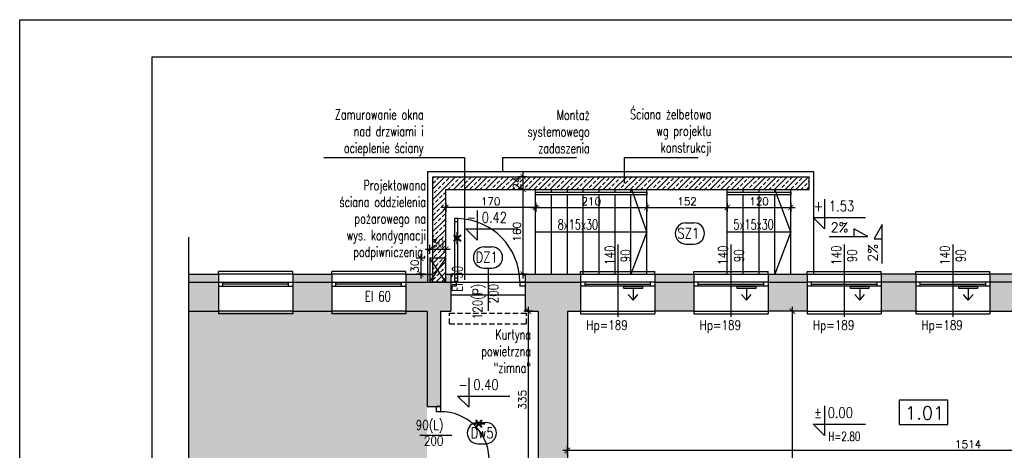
# Model space of a CAD drawing. Header units: millimetres. Extents: x 31969 to 285678, y -69766 to -1123.
# Tile 14 of 102: x 139893 to 141753, y -9867 to -9053. Entities that reach past the tile are written whole.
import ezdxf
from ezdxf.enums import TextEntityAlignment as Align
from ezdxf.lldxf.tags import DXFTag

# ---------------------------------------------------------------- set-up
doc = ezdxf.new("R2010")
doc.units = ezdxf.units.MM
doc.linetypes.add('HIDDEN', pattern=[0.375, 0.25, -0.125])
for name, color, linetype in [('a- wentylacja Łukasza 2', 118, 'Continuous'), ('a-izolacja 1', 3, 'Continuous'), ('a-koty', 1, 'Continuous'), ('a-opis 1', 3, 'Continuous'), ('a-opis 2', 1, 'Continuous'), ('a-opis 3', 15, 'Continuous'), ('a-opis stolarki 1', 3, 'Continuous'), ('a-opis stolarki 2', 1, 'Continuous'), ('a-przekrój 2', 251, 'Continuous'), ('a-przekrój 3', 1, 'Continuous'), ('a-przerywana', 250, 'HIDDEN'), ('a-schody', 3, 'Continuous'), ('a-stolarka drzwiowa', 3, 'Continuous'), ('a-stolarka okienna', 3, 'Continuous'), ('a-szkło', 4, 'Continuous'), ('a-szraf', 252, 'Continuous'), ('a-wymiary', 11, 'Continuous'), ('a-ściany istniejące murowane', 6, 'Continuous'), ('a-ściany nośne projektowane', 7, 'Continuous')]:
    doc.layers.add(name, color=color, linetype=linetype)
doc.styles.add('MAREK', font='simplex.shx')
doc.styles.add('RS01507', font='romans.shx', dxfattribs={"width": 0.7, "height": 0.15})
doc.styles.add('WYMIAR', font='romans.shx', dxfattribs={"width": 0.8})
tags = doc.linetypes.add('DASHED', pattern=[0.75, 0.5, -0.25]).pattern_tags.tags
tags[6:7] = [DXFTag(74, 4), DXFTag(75, 0), DXFTag(340, '0'), DXFTag(46, 1.0), DXFTag(50, 0.0), DXFTag(44, 0.0), DXFTag(45, 0.0)]
tags[4:5] = [DXFTag(74, 4), DXFTag(75, 0), DXFTag(340, '0'), DXFTag(46, 1.0), DXFTag(50, 0.0), DXFTag(44, 0.0), DXFTag(45, 0.0)]
doc.dimstyles.new('MAREK', dxfattribs={"dimscale": 0.85, "dimtxt": 17, "dimasz": 12, "dimexe": 10, "dimexo": 0.625, "dimgap": 5, "dimtad": 1, "dimdec": 1, "dimdsep": 46, "dimtxsty": 'MAREK', "dimblk1": 'ARCHTICK', "dimblk2": 'ARCHTICK', "dimsah": 1, "dimcen": 2.5, "dimdle": 10, "dimadec": 0, "dimazin": 0, "dimtfac": 1, "dimtdec": 1, "dimtmove": 1, "dimatfit": 3, "dimldrblk": 'ARCHTICK', "dimfxl": 0, "dimtolj": 1, "dimtzin": 0, "dimarcsym": 0})

# ---------------------------------------------------------------- blocks, each defined once
blk = doc.blocks.new('_ARCHTICK')
at = {"color": 0, "linetype": 'ByBlock', "const_width": 0.15}
blk.add_lwpolyline([(-0.5, -0.5), (0.5, 0.5)], dxfattribs=at)
blk = doc.blocks.new('*D106')
at = {"layer": 'a-wymiary', "color": 0, "lineweight": -2, "ltscale": 100}
for p, q in [((142450.6, -9867.2), (140919.6, -9867.2)), ((140928.1, -9875.7), (140928.1, -9858.7)), ((142442.1, -9875.2), (142442.1, -9858.7))]:
    blk.add_line(p, q, dxfattribs=at)
at = {"layer": 'DEFPOINTS', "color": 0, "ltscale": 100}
for p in [(140928.1, -9867.2), (142442.1, -9875.7), (140928.1, -9882.1)]:
    blk.add_point(p, dxfattribs=at)
at = {"layer": 'a-wymiary', "color": 0, "lineweight": -2, "ltscale": 100, "xscale": 10.2, "yscale": 10.2, "zscale": 10.2, "rotation": 180}
blk.add_blockref('_ARCHTICK', (140928.1, -9867.2), dxfattribs=at)
at = {"layer": 'a-wymiary', "color": 0, "lineweight": -2, "ltscale": 100, "xscale": 10.2, "yscale": 10.2, "zscale": 10.2}
blk.add_blockref('_ARCHTICK', (142442.1, -9867.2), dxfattribs=at)
at = {"layer": 'a-wymiary', "color": 0, "ltscale": 100, "insert": (141685.1, -9855.7), "char_height": 14.45, "attachment_point": 5, "style": 'MAREK'}
blk.add_mtext('\\A1;1514', dxfattribs=at)
blk = doc.blocks.new('*D112')
at = {"layer": 'a-wymiary', "color": 0, "lineweight": -2, "ltscale": 100}
for p, q in [((141353, -10165.6), (141353, -9595.6)), ((141361.2, -9604.1), (141344.5, -9604.1)), ((141361.2, -10157.1), (141344.5, -10157.1))]:
    blk.add_line(p, q, dxfattribs=at)
at = {"layer": 'DEFPOINTS', "color": 0, "ltscale": 100}
for p in [(141353, -9604.1), (141361.7, -9604.1), (141361.7, -10157.1)]:
    blk.add_point(p, dxfattribs=at)
at = {"layer": 'a-wymiary', "color": 0, "lineweight": -2, "ltscale": 100, "xscale": 10.2, "yscale": 10.2, "zscale": 10.2}
for p, rotation in [((141353, -9604.1), 90), ((141353, -10157.1), 270)]:
    blk.add_blockref('_ARCHTICK', p, dxfattribs=dict(at, rotation=rotation))
at = {"layer": 'a-wymiary', "color": 0, "ltscale": 100, "insert": (141341.6, -9904.3), "char_height": 14.45, "attachment_point": 5, "rotation": 90, "style": 'MAREK'}
blk.add_mtext('\\A1;553', dxfattribs=at)
blk = doc.blocks.new('*D152')
at = {"layer": 'a-wymiary', "color": 0, "lineweight": -2, "ltscale": 100}
for p, q in [((140854.3, -9947.6), (140854.3, -9595.6)), ((140862.8, -9604.1), (140845.8, -9604.1)), ((140862.8, -9939.1), (140845.8, -9939.1))]:
    blk.add_line(p, q, dxfattribs=at)
at = {"layer": 'DEFPOINTS', "color": 0, "ltscale": 100}
for p in [(140854.3, -9604.1), (140873.1, -9604.1), (140873.1, -9939.1)]:
    blk.add_point(p, dxfattribs=at)
at = {"layer": 'a-wymiary', "color": 0, "lineweight": -2, "ltscale": 100, "xscale": 10.2, "yscale": 10.2, "zscale": 10.2}
for p, rotation in [((140854.3, -9604.1), 90), ((140854.3, -9939.1), 270)]:
    blk.add_blockref('_ARCHTICK', p, dxfattribs=dict(at, rotation=rotation))
at = {"layer": 'a-wymiary', "color": 0, "ltscale": 100, "insert": (140842.8, -9771.6), "char_height": 14.45, "attachment_point": 5, "rotation": 90, "style": 'MAREK'}
blk.add_mtext('\\A1;335', dxfattribs=at)
blk = doc.blocks.new('*D153')
at = {"layer": 'a-wymiary', "color": 0, "lineweight": -2, "ltscale": 100}
for p, q in [((140859.6, -9408.1), (141086.6, -9408.1)), ((140868.1, -9399.6), (140868.1, -9416.6)), ((141078.1, -9399.6), (141078.1, -9416.6))]:
    blk.add_line(p, q, dxfattribs=at)
at = {"layer": 'DEFPOINTS', "color": 0, "ltscale": 100}
for p in [(140868.1, -9374.1), (141078.1, -9374.1), (141078.1, -9408.1)]:
    blk.add_point(p, dxfattribs=at)
at = {"layer": 'a-wymiary', "color": 0, "lineweight": -2, "ltscale": 100, "xscale": 10.2, "yscale": 10.2, "zscale": 10.2, "rotation": 180}
blk.add_blockref('_ARCHTICK', (140868.1, -9408.1), dxfattribs=at)
at = {"layer": 'a-wymiary', "color": 0, "lineweight": -2, "ltscale": 100, "xscale": 10.2, "yscale": 10.2, "zscale": 10.2}
blk.add_blockref('_ARCHTICK', (141078.1, -9408.1), dxfattribs=at)
at = {"layer": 'a-wymiary', "color": 0, "ltscale": 100, "insert": (140973.1, -9396.6), "char_height": 14.45, "attachment_point": 5, "style": 'MAREK'}
blk.add_mtext('\\A1;210', dxfattribs=at)
blk = doc.blocks.new('*D154')
at = {"layer": 'a-wymiary', "color": 0, "lineweight": -2, "ltscale": 100}
for p, q in [((141221.6, -9408.1), (141358.6, -9408.1)), ((141230.1, -9399.6), (141230.1, -9416.6)), ((141350.1, -9399.6), (141350.1, -9416.6))]:
    blk.add_line(p, q, dxfattribs=at)
at = {"layer": 'DEFPOINTS', "color": 0, "ltscale": 100}
for p in [(141230.1, -9374.1), (141350.1, -9374.1), (141350.1, -9408.1)]:
    blk.add_point(p, dxfattribs=at)
at = {"layer": 'a-wymiary', "color": 0, "lineweight": -2, "ltscale": 100, "xscale": 10.2, "yscale": 10.2, "zscale": 10.2, "rotation": 180}
blk.add_blockref('_ARCHTICK', (141230.1, -9408.1), dxfattribs=at)
at = {"layer": 'a-wymiary', "color": 0, "lineweight": -2, "ltscale": 100, "xscale": 10.2, "yscale": 10.2, "zscale": 10.2}
blk.add_blockref('_ARCHTICK', (141350.1, -9408.1), dxfattribs=at)
at = {"layer": 'a-wymiary', "color": 0, "ltscale": 100, "insert": (141290.1, -9396.6), "char_height": 14.45, "attachment_point": 5, "style": 'MAREK'}
blk.add_mtext('\\A1;120', dxfattribs=at)
blk = doc.blocks.new('*D158')
at = {"layer": 'a-wymiary', "color": 0, "lineweight": -2, "ltscale": 100}
for p, q in [((140852.8, -9374.1), (140835.8, -9374.1)), ((140844.3, -9542.6), (140844.3, -9365.6)), ((140852.8, -9534.1), (140835.8, -9534.1))]:
    blk.add_line(p, q, dxfattribs=at)
at = {"layer": 'DEFPOINTS', "color": 0, "ltscale": 100}
for p in [(140844.3, -9374.1), (140878.1, -9374.1), (140878.1, -9534.1)]:
    blk.add_point(p, dxfattribs=at)
at = {"layer": 'a-wymiary', "color": 0, "lineweight": -2, "ltscale": 100, "xscale": 10.2, "yscale": 10.2, "zscale": 10.2}
for p, rotation in [((140844.3, -9374.1), 90), ((140844.3, -9534.1), 270)]:
    blk.add_blockref('_ARCHTICK', p, dxfattribs=dict(at, rotation=rotation))
at = {"layer": 'a-wymiary', "color": 0, "ltscale": 100, "insert": (140832.8, -9454.1), "char_height": 14.45, "attachment_point": 5, "rotation": 90, "style": 'MAREK'}
blk.add_mtext('\\A1;160', dxfattribs=at)
blk = doc.blocks.new('*D159')
at = {"layer": 'a-wymiary', "color": 0, "lineweight": -2, "ltscale": 100}
for p, q in [((140659.5, -9504.1), (140642.5, -9504.1)), ((140651, -9495.6), (140651, -9542.6)), ((140659.5, -9534.1), (140642.5, -9534.1))]:
    blk.add_line(p, q, dxfattribs=at)
at = {"layer": 'DEFPOINTS', "color": 0, "ltscale": 100}
for p in [(140668.4, -9504.1), (140651, -9534.1), (140668.1, -9534.1)]:
    blk.add_point(p, dxfattribs=at)
at = {"layer": 'a-wymiary', "color": 0, "lineweight": -2, "ltscale": 100, "xscale": 10.2, "yscale": 10.2, "zscale": 10.2}
for p, rotation in [((140651, -9504.1), 90), ((140651, -9534.1), 270)]:
    blk.add_blockref('_ARCHTICK', p, dxfattribs=dict(at, rotation=rotation))
at = {"layer": 'a-wymiary', "color": 0, "ltscale": 100, "insert": (140639.6, -9519.1), "char_height": 14.45, "attachment_point": 5, "rotation": 90, "style": 'MAREK'}
blk.add_mtext('\\A1;30', dxfattribs=at)
blk = doc.blocks.new('*D179')
at = {"layer": 'a-wymiary', "color": 0, "lineweight": -2, "ltscale": 100}
for p, q in [((140668.1, -9495.7), (140668.1, -9478.7)), ((140698.1, -9495.7), (140698.1, -9478.7)), ((140659.6, -9487.2), (140706.6, -9487.2))]:
    blk.add_line(p, q, dxfattribs=at)
at = {"layer": 'DEFPOINTS', "color": 0, "ltscale": 100}
for p in [(140668.1, -9504.1), (140698.1, -9487.2), (140698.1, -9504.1)]:
    blk.add_point(p, dxfattribs=at)
at = {"layer": 'a-wymiary', "color": 0, "lineweight": -2, "ltscale": 100, "xscale": 10.2, "yscale": 10.2, "zscale": 10.2, "rotation": 180}
blk.add_blockref('_ARCHTICK', (140668.1, -9487.2), dxfattribs=at)
at = {"layer": 'a-wymiary', "color": 0, "lineweight": -2, "ltscale": 100, "xscale": 10.2, "yscale": 10.2, "zscale": 10.2}
blk.add_blockref('_ARCHTICK', (140698.1, -9487.2), dxfattribs=at)
at = {"layer": 'a-wymiary', "color": 0, "ltscale": 100, "insert": (140683.1, -9475.7), "char_height": 14.45, "attachment_point": 5, "style": 'MAREK'}
blk.add_mtext('\\A1;30', dxfattribs=at)
blk = doc.blocks.new('*D223')
at = {"layer": 'a-wymiary', "color": 0, "lineweight": -2, "ltscale": 100}
for p, q in [((140876.6, -9408.1), (140689.6, -9408.1)), ((140698.1, -9399.6), (140698.1, -9416.6)), ((140868.1, -9400.2), (140868.1, -9416.6))]:
    blk.add_line(p, q, dxfattribs=at)
at = {"layer": 'DEFPOINTS', "color": 0, "ltscale": 100}
for p in [(140698.1, -9399.1), (140698.1, -9408.1), (140868.1, -9399.6)]:
    blk.add_point(p, dxfattribs=at)
at = {"layer": 'a-wymiary', "color": 0, "lineweight": -2, "ltscale": 100, "xscale": 10.2, "yscale": 10.2, "zscale": 10.2, "rotation": 180}
blk.add_blockref('_ARCHTICK', (140698.1, -9408.1), dxfattribs=at)
at = {"layer": 'a-wymiary', "color": 0, "lineweight": -2, "ltscale": 100, "xscale": 10.2, "yscale": 10.2, "zscale": 10.2}
blk.add_blockref('_ARCHTICK', (140868.1, -9408.1), dxfattribs=at)
at = {"layer": 'a-wymiary', "color": 0, "ltscale": 100, "insert": (140783.1, -9396.6), "char_height": 14.45, "attachment_point": 5, "style": 'MAREK'}
blk.add_mtext('\\A1;170', dxfattribs=at)
blk = doc.blocks.new('*D226')
at = {"layer": 'a-wymiary', "color": 0, "lineweight": -2, "ltscale": 100}
for p, q in [((141069.6, -9408.1), (141238.6, -9408.1)), ((141078.1, -9401.3), (141078.1, -9416.6)), ((141230.1, -9400.2), (141230.1, -9416.6))]:
    blk.add_line(p, q, dxfattribs=at)
at = {"layer": 'DEFPOINTS', "color": 0, "ltscale": 100}
for p in [(141078.1, -9400.8), (141230.1, -9399.6), (141230.1, -9408.1)]:
    blk.add_point(p, dxfattribs=at)
at = {"layer": 'a-wymiary', "color": 0, "lineweight": -2, "ltscale": 100, "xscale": 10.2, "yscale": 10.2, "zscale": 10.2, "rotation": 180}
blk.add_blockref('_ARCHTICK', (141078.1, -9408.1), dxfattribs=at)
at = {"layer": 'a-wymiary', "color": 0, "lineweight": -2, "ltscale": 100, "xscale": 10.2, "yscale": 10.2, "zscale": 10.2}
blk.add_blockref('_ARCHTICK', (141230.1, -9408.1), dxfattribs=at)
at = {"layer": 'a-wymiary', "color": 0, "ltscale": 100, "insert": (141154.1, -9396.6), "char_height": 14.45, "attachment_point": 5, "style": 'MAREK'}
blk.add_mtext('\\A1;152', dxfattribs=at)
blk = doc.blocks.new('*D811')
at = {"layer": 'a-wymiary', "color": 0, "lineweight": -2, "ltscale": 100}
for p, q in [((140851.5, -9350.1), (140835.8, -9350.1)), ((140844.3, -9382.6), (140844.3, -9341.6)), ((140852.3, -9374.1), (140835.8, -9374.1))]:
    blk.add_line(p, q, dxfattribs=at)
at = {"layer": 'DEFPOINTS', "color": 0, "ltscale": 100}
for p in [(140844.3, -9350.1), (140852, -9350.1), (140852.8, -9374.1)]:
    blk.add_point(p, dxfattribs=at)
at = {"layer": 'a-wymiary', "color": 0, "lineweight": -2, "ltscale": 100, "xscale": 10.2, "yscale": 10.2, "zscale": 10.2}
for p, rotation in [((140844.3, -9350.1), 90), ((140844.3, -9374.1), 270)]:
    blk.add_blockref('_ARCHTICK', p, dxfattribs=dict(at, rotation=rotation))
at = {"layer": 'a-wymiary', "color": 0, "ltscale": 100, "insert": (140832.8, -9362.1), "char_height": 14.45, "attachment_point": 5, "rotation": 90, "style": 'MAREK'}
blk.add_mtext('\\A1;24', dxfattribs=at)

msp = doc.modelspace()

# ---------------------------------------------------------------- hatches: boundary and pattern name
at = {"layer": 'a- wentylacja Łukasza 2', "linetype": 'DASHED', "ltscale": 0.009}
h = msp.add_hatch(color=256, dxfattribs=at)
h.dxf.hatch_style = 1
h.paths.add_polyline_path([(141034.76, -9557.1), (141034.76, -9561.3), (141069.76, -9561.3), (141069.76, -9557.1)])
h = msp.add_hatch(color=256, dxfattribs=at)
h.dxf.hatch_style = 1
h.paths.add_polyline_path([(141248.76, -9557.1), (141248.76, -9561.3), (141283.76, -9561.3), (141283.76, -9557.1)])
h = msp.add_hatch(color=256, dxfattribs=at)
h.dxf.hatch_style = 1
h.paths.add_polyline_path([(141462.76, -9557.1), (141462.76, -9561.3), (141497.76, -9561.3), (141497.76, -9557.1)])
h = msp.add_hatch(color=256, dxfattribs=at)
h.dxf.hatch_style = 1
h.paths.add_polyline_path([(141667.76, -9557.1), (141667.76, -9561.3), (141702.76, -9561.3), (141702.76, -9557.1)])
at = {"layer": 'a-przekrój 2', "ltscale": 0.1}
h = msp.add_hatch(dxfattribs=at)
h.set_pattern_fill('BRASS,_O', color=256, scale=2.25, angle=45)
h.set_pattern_definition([(45, (0, 0), (-10.1027881, 10.1027881), []), (45, (-5.051, 5.051), (-10.1027881, 10.1027881), [7.14375, -3.571875])])
h.paths.add_polyline_path([(140733.37, -9350.1), (140733.37, -9374.1), (141385.07, -9374.1), (141385.07, -9350.1)])
h.paths.add_polyline_path([(140698.07, -9374.1), (140733.37, -9374.1), (140733.37, -9350.1), (140674.07, -9350.1), (140674.07, -9504.1), (140698.07, -9504.1)])
h.paths.add_polyline_path([(140698.07, -9504.1), (140674.07, -9504.1), (140674.07, -9510.1), (140683.07, -9519.1)])
h.paths.add_polyline_path([(140683.07, -9519.1), (140698.07, -9534.1), (140698.07, -9504.1)])
h.paths.add_polyline_path([(140698.07, -9534.1), (140683.07, -9519.1), (140674.07, -9528.1), (140674.07, -9534.1)])
h.paths.add_polyline_path([(140674.07, -9528.1), (140683.07, -9519.1), (140674.07, -9510.1)])
h.paths.add_polyline_path([(140698.07, -9549.1), (140698.07, -9534.1), (140674.07, -9534.1), (140674.07, -9549.1)])
at = {"layer": 'a-szraf', "ltscale": 0.9}
h = msp.add_hatch(color=254, dxfattribs=at)
h.dxf.hatch_style = 1
h.paths.add_polyline_path([(140708.07, -9549.1), (140698.07, -9549.1), (140674.07, -9549.1), (140623.07, -9549.1), (140623.07, -9604.1), (140663.07, -9604.1), (140663.07, -9784.1), (140688.07, -9784.1), (140688.07, -9604.1), (140708.07, -9604.1)])
h.paths.add_polyline_path([(140483.07, -9549.1), (140409.07, -9549.1), (140409.07, -9604.1), (140483.07, -9604.1)])
h.paths.add_polyline_path([(140269.07, -9549.1), (140213.07, -9549.1), (140213.07, -9604.1), (140269.07, -9604.1)])
h.paths.add_polyline_path([(140269.07, -9534.1), (140213.07, -9534.1), (140213.07, -9549.1), (140269.07, -9549.1)])
h.paths.add_polyline_path([(140483.07, -9534.1), (140409.07, -9534.1), (140409.07, -9549.1), (140483.07, -9549.1)])
h.paths.add_polyline_path([(140664.07, -9534.1), (140623.07, -9534.1), (140623.07, -9549.1), (140664.07, -9549.1)])
h.paths.add_polyline_path([(140668.07, -9534.1), (140664.07, -9534.1), (140664.07, -9549.1), (140668.07, -9549.1)])
h.paths.add_polyline_path([(140674.07, -9540.1), (140674.07, -9534.1), (140668.07, -9534.1), (140668.07, -9549.1)])
h.paths.add_polyline_path([(140674.07, -9540.1), (140668.07, -9549.1), (140674.07, -9549.1)], flags=17)
h.paths.add_polyline_path([(140708.07, -9534.1), (140698.07, -9534.1), (140698.07, -9549.1), (140708.07, -9549.1)])
h.paths.add_polyline_path([(140688.07, -9894.1), (140680.07, -9894.1), (140663.07, -9894.1), (140663.07, -10157.1), (140656.09, -10157.1), (140656.09, -10201.1), (140710.57, -10201.1), (140710.57, -10157.1), (140688.07, -10157.1)])
h.paths.add_polyline_path([(140558.07, -10157.1), (140213.07, -10157.1), (140213.07, -10201.1), (140558.07, -10201.1)])
h.paths.add_polyline_path([(140458.07, -10332.1), (140393.07, -10332.1), (140393.07, -10347.1), (140443.07, -10347.1), (140443.07, -10605.1), (140413.07, -10605.1), (140413.07, -10660.1), (140458.07, -10660.1), (140478.07, -10660.1), (140478.07, -10605.1), (140458.07, -10605.1)])
h.paths.add_polyline_path([(140298.07, -10332.1), (140213.07, -10332.1), (140213.07, -10347.1), (140298.07, -10347.1)])
h.paths.add_polyline_path([(140273.07, -10660.1), (140213.07, -10660.1), (140213.07, -10675.1), (140273.07, -10675.1)])
h.paths.add_polyline_path([(140273.07, -10605.1), (140213.07, -10605.1), (140213.07, -10660.1), (140273.07, -10660.1)])
h.paths.add_polyline_path([(140458.07, -10660.1), (140413.07, -10660.1), (140413.07, -10675.1), (140458.07, -10675.1)])
h.paths.add_polyline_path([(140713.07, -10605.1), (140618.07, -10605.1), (140618.07, -10660.1), (140713.07, -10660.1)])
h.paths.add_polyline_path([(140966.07, -10605.1), (140928.07, -10605.1), (140928.07, -10332.82), (140913.35, -10318.1), (140873.07, -10318.1), (140873.07, -10605.1), (140853.07, -10605.1), (140853.07, -10660.1), (140873.07, -10660.1), (140873.07, -10675.1), (140873.07, -10690.1), (140928.07, -10690.1), (140933.07, -10690.1), (140951.35, -10690.1), (140966.07, -10675.38)])
h.paths.add_polyline_path([(140708.07, -10378.1), (140693.07, -10378.1), (140693.07, -10346.1), (140668.07, -10346.1), (140668.07, -10398.6), (140681.58, -10398.6), (140694.57, -10398.6), (140694.57, -10412.6), (140680.57, -10412.6), (140668.07, -10412.6), (140668.07, -10478.1), (140708.07, -10478.1)])
h.paths.add_polyline_path([(140680.57, -10398.6), (140668.07, -10398.6), (140668.07, -10412.6), (140680.57, -10412.6)], flags=17)
h.paths.add_polyline_path([(140928.07, -10855.1), (140873.07, -10855.1), (140873.07, -10910.1), (140928.07, -10910.1)])
h.paths.add_polyline_path([(140873.07, -10855.1), (140858.07, -10855.1), (140858.07, -10910.1), (140873.07, -10910.1)])
h.paths.add_polyline_path([(141798.07, -10660.1), (141831.07, -10660.1), (141831.07, -10605.1), (141146.07, -10605.1), (141146.07, -10613.1), (141146.07, -10675.38), (141160.79, -10690.1), (141743.07, -10690.1), (141743.07, -11070.1), (141146.07, -11070.1), (141146.07, -11332.6), (141181.07, -11332.6), (141181.07, -11094.1), (141743.07, -11094.1), (141743.07, -11145.1), (141798.07, -11145.1), (141798.07, -11075.1)])
h.paths.add_polyline_path([(141798.07, -11285.1), (141743.07, -11285.1), (141743.07, -11332.6), (141798.07, -11332.6)])
h.paths.add_polyline_path([(141813.07, -11285.1), (141798.07, -11285.1), (141798.07, -11332.6), (141813.07, -11332.6)])
h.paths.add_polyline_path([(141813.07, -11075.1), (141798.07, -11075.1), (141798.07, -11145.1), (141813.07, -11145.1)], flags=17)
h.paths.add_polyline_path([(140928.07, -11075.1), (140873.07, -11075.1), (140873.07, -11130.1), (140928.07, -11130.1)])
h.paths.add_polyline_path([(140873.07, -11075.1), (140858.07, -11075.1), (140858.07, -11130.1), (140873.07, -11130.1)])
h.paths.add_polyline_path([(140928.07, -11295.1), (140873.07, -11295.1), (140873.07, -11332.6), (140928.07, -11332.6)])
h.paths.add_polyline_path([(140873.07, -11295.1), (140858.07, -11295.1), (140858.07, -11332.6), (140873.07, -11332.6)])
h.paths.add_polyline_path([(140928.07, -9604.1), (140953.07, -9604.1), (140953.07, -9549.1), (140848.07, -9549.1), (140848.07, -9604.1), (140873.07, -9604.1), (140873.07, -10157.1), (140850.57, -10157.1), (140850.57, -10201.1), (140873.07, -10201.1), (140873.07, -10216.1), (140913.35, -10216.1), (140928.07, -10201.38), (140928.07, -10201.1), (140942.98, -10201.1), (140942.98, -10184.23), (141011.24, -10184.23), (141011.24, -10201.1), (141161.07, -10201.1), (141161.07, -10193.1), (141161.07, -10171.82), (141146.35, -10157.1), (141047.57, -10157.1), (141047.57, -10170.6), (141047.57, -10184.6), (141027.57, -10184.6), (141027.57, -10170.6), (141027.57, -10157.1), (140928.07, -10157.1)])
h.paths.add_polyline_path([(140953.07, -9534.1), (140848.07, -9534.1), (140848.07, -9549.1), (140953.07, -9549.1)])
h.paths.add_polyline_path([(141167.07, -9549.1), (141093.07, -9549.1), (141093.07, -9604.1), (141167.07, -9604.1)])
h.paths.add_polyline_path([(141167.07, -9534.1), (141093.07, -9534.1), (141093.07, -9549.1), (141167.07, -9549.1)])
h.paths.add_polyline_path([(141381.07, -9549.1), (141307.07, -9549.1), (141307.07, -9604.1), (141381.07, -9604.1)])
h.paths.add_polyline_path([(141381.07, -9534.1), (141307.07, -9534.1), (141307.07, -9549.1), (141381.07, -9549.1)])
h.paths.add_polyline_path([(141586.07, -9549.1), (141521.07, -9549.1), (141521.07, -9604.1), (141586.07, -9604.1)])
h.paths.add_polyline_path([(141586.07, -9534.1), (141521.07, -9534.1), (141521.07, -9549.1), (141586.07, -9549.1)])
h.paths.add_polyline_path([(141834.07, -9549.1), (141726.07, -9549.1), (141726.07, -9604.1), (141834.07, -9604.1)])
h.paths.add_polyline_path([(141834.07, -9534.1), (141726.07, -9534.1), (141726.07, -9549.1), (141834.07, -9549.1)])
h.paths.add_polyline_path([(142048.07, -9549.1), (141974.07, -9549.1), (141974.07, -9604.1), (142048.07, -9604.1)])
h.paths.add_polyline_path([(142048.07, -9534.1), (141974.07, -9534.1), (141974.07, -9549.1), (142048.07, -9549.1)])
h.paths.add_polyline_path([(141047.57, -10157.1), (141027.57, -10157.1), (141027.57, -10170.6), (141047.57, -10170.6)], flags=17)
h.paths.add_polyline_path([(141530.57, -10170.6), (141530.57, -10157.1), (141332.79, -10157.1), (141318.07, -10171.82), (141318.07, -10201.1), (141986.07, -10201.1), (141986.07, -10211.1), (142001.07, -10211.1), (142001.07, -10201.1), (142127.07, -10201.1), (142127.07, -10193.1), (142127.07, -10171.82), (142112.35, -10157.1), (141914.57, -10157.1), (141914.57, -10170.6), (141914.57, -10184.6), (141900.57, -10184.6), (141900.57, -10170.6), (141900.57, -10157.1), (141544.57, -10157.1), (141544.57, -10170.6), (141544.57, -10184.6), (141530.57, -10184.6)])
h.paths.add_polyline_path([(141544.57, -10157.1), (141530.57, -10157.1), (141530.57, -10170.6), (141544.57, -10170.6)], flags=17)
h.paths.add_polyline_path([(141914.57, -10157.1), (141900.57, -10157.1), (141900.57, -10170.6), (141914.57, -10170.6)], flags=17)
h.paths.add_polyline_path([(140965.88, -10192.67), (140994.96, -10192.67), (140994.96, -10167.01), (140965.88, -10167.01)], flags=25)
at = {"layer": 'a-szraf', "ltscale": 30}
h = msp.add_hatch(dxfattribs=at)
h.set_pattern_fill('DOTS', color=256, scale=3)
h.set_pattern_definition([(0, (0, -3342.232), (2.38125, 4.7625), [0, -4.7625])])
h.paths.add_polyline_path([(140443.07, -10347.1), (140213.07, -10347.1), (140213.07, -10605.1), (140443.07, -10605.1)])
h.paths.add_polyline_path([(140278.07, -10201.1), (140213.07, -10201.1), (140213.07, -10332.1), (140278.07, -10332.1)])
h.paths.add_polyline_path([(140663.07, -9604.1), (140213.07, -9604.1), (140213.07, -10157.1), (140663.07, -10157.1)])

# ---------------------------------------------------------------- linework, layer by layer
at = {"layer": 'a- wentylacja Łukasza 2', "linetype": 'DASHED', "ltscale": 0.009}
for p, q in [((141052.26, -9583.31), (141043.13, -9572.39)), ((141052.26, -9561.3), (141052.26, -9583.31)), ((141052.26, -9583.31), (141061.39, -9572.39)), ((141266.26, -9583.31), (141257.13, -9572.39)), ((141266.26, -9561.3), (141266.26, -9583.31)), ((141266.26, -9583.31), (141275.39, -9572.39)), ((141480.26, -9583.31), (141471.13, -9572.39)), ((141480.26, -9561.3), (141480.26, -9583.31)), ((141480.26, -9583.31), (141489.39, -9572.39)), ((141685.26, -9583.31), (141676.13, -9572.39)), ((141685.26, -9561.3), (141685.26, -9583.31)), ((141685.26, -9583.31), (141694.39, -9572.39))]:
    msp.add_line(p, q, dxfattribs=at)
for points in [[(141069.76, -9557.1), (141069.76, -9561.3), (141034.76, -9561.3), (141034.76, -9557.1)], [(141283.76, -9557.1), (141283.76, -9561.3), (141248.76, -9561.3), (141248.76, -9557.1)], [(141497.76, -9557.1), (141497.76, -9561.3), (141462.76, -9561.3), (141462.76, -9557.1)], [(141702.76, -9557.1), (141702.76, -9561.3), (141667.76, -9561.3), (141667.76, -9557.1)]]:
    msp.add_lwpolyline(points, close=True, dxfattribs=at)
at = {"layer": 'a-izolacja 1'}
for p, q in [((140213.07, -9549.1), (140269.07, -9549.1)), ((140409.07, -9549.1), (140483.07, -9549.1)), ((140623.07, -9549.1), (140674.07, -9549.1)), ((140698.07, -9549.1), (140708.07, -9549.1)), ((140848.07, -9549.1), (140953.07, -9549.1)), ((141093.07, -9549.1), (141167.07, -9549.1)), ((141307.07, -9549.1), (141381.07, -9549.1)), ((141586.07, -9549.1), (141521.07, -9549.1)), ((141834.07, -9549.1), (141726.07, -9549.1))]:
    msp.add_line(p, q, dxfattribs=at)
at = {"layer": 'a-koty'}
for points in [[(141413.49, -9392.3), (141413.49, -9448.17), (141392.26, -9426.95), (141490.92, -9426.95)], [(140757.45, -9413.98), (140757.45, -9469.86), (140736.23, -9448.63), (140834.88, -9448.63)], [(140741.84, -9729.84), (140741.84, -9785.71), (140720.61, -9764.49), (140819.27, -9764.49)], [(141413.73, -9782.91), (141413.73, -9838.78), (141392.51, -9817.55), (141491.16, -9817.55)]]:
    msp.add_lwpolyline(points, dxfattribs=at)
at = {"layer": 'a-opis 1', "ltscale": 40}
for p, q in [((140467.87, -9313.9), (140733.37, -9313.9)), ((140733.37, -9313.9), (140733.37, -9544.63)), ((140805.38, -9313.9), (140945.38, -9313.9)), ((140805.38, -9313.9), (140805.38, -9340.1)), ((141035.28, -9313.9), (141175.28, -9313.9)), ((141035.28, -9313.9), (141035.28, -9362.08))]:
    msp.add_line(p, q, dxfattribs=at)
at = {"layer": 'a-opis 1', "ltscale": 10}
for p, q in [((141468.92, -9448.52), (141468.92, -9463.25)), ((141495.57, -9463.25), (141468.92, -9448.52)), ((141522.53, -9440.41), (141507.8, -9467.06)), ((141522.53, -9513.73), (141522.53, -9440.41)), ((141422.25, -9463.25), (141495.57, -9463.25)), ((141507.8, -9467.06), (141522.53, -9467.06))]:
    msp.add_line(p, q, dxfattribs=at)
at = {"layer": 'a-opis 2', "ltscale": 2}
for points in [[(147393.33, -12023.13), (139893.33, -12023.13), (139893.33, -9053.13), (147393.33, -9053.13)], [(140143.33, -9123.13), (147323.33, -9123.13), (147323.33, -11953.13), (140143.33, -11953.13)]]:
    msp.add_lwpolyline(points, close=True, dxfattribs=at)
at = {"layer": 'a-opis 3'}
msp.add_lwpolyline([(141646.5, -9772.18), (141554.58, -9772.18), (141554.58, -9818.42), (141646.5, -9818.42)], close=True, dxfattribs=at)
at = {"layer": 'a-opis stolarki 1'}
for p, q in [((141023.07, -9477.88), (141023.07, -9615.01)), ((141237.07, -9477.88), (141237.07, -9615.01)), ((141451.07, -9477.88), (141451.07, -9615.01)), ((141656.07, -9477.88), (141656.07, -9615.01)), ((140778.07, -9522.73), (140778.23, -9603.47)), ((140709.84, -9839.1), (140649.05, -9839.1))]:
    msp.add_line(p, q, dxfattribs=at)
at = {"layer": 'a-opis stolarki 2'}
for p, q in [((140770.57, -9482.63), (140785.57, -9482.63)), ((140770.57, -9522.73), (140785.57, -9522.73)), ((140758.84, -9814.5), (140773.84, -9814.5)), ((140758.84, -9854.6), (140773.84, -9854.6))]:
    msp.add_line(p, q, dxfattribs=at)
for centre, start, end in [((140770.57, -9502.68), 90, 270), ((140785.57, -9502.68), 270, 90), ((140758.84, -9834.55), 90, 270), ((140773.84, -9834.55), 270, 90)]:
    msp.add_arc(centre, 20.05, start, end, dxfattribs=at)
at = {"layer": 'a-przekrój 3', "ltscale": 100}
for p, q in [((140698.07, -9504.1), (140668.07, -9504.1)), ((140668.07, -9504.1), (140668.07, -9549.1)), ((140698.07, -9549.1), (140668.07, -9504.1)), ((140668.07, -9549.1), (140698.07, -9504.1)), ((140674.07, -9549.1), (140698.07, -9549.1))]:
    msp.add_line(p, q, dxfattribs=at)
at = {"layer": 'a-przerywana', "color": 3, "ltscale": 40}
for p, q in [((140705.07, -9607.87), (140851.07, -9607.87)), ((140705.07, -9627.87), (140705.07, -9607.87)), ((140851.07, -9627.87), (140851.07, -9607.87)), ((140705.07, -9627.87), (140851.07, -9627.87))]:
    msp.add_line(p, q, dxfattribs=at)
at = {"layer": 'a-schody'}
for p, q in [((140868.07, -9534.1), (140868.07, -9374.1)), ((140898.07, -9379.1), (140898.07, -9374.1)), ((140928.07, -9379.1), (140928.07, -9374.1)), ((140958.07, -9379.1), (140958.07, -9374.1)), ((140988.07, -9379.1), (140988.07, -9374.1)), ((141018.07, -9379.1), (141018.07, -9374.1)), ((141048.07, -9379.1), (141048.07, -9374.1)), ((141078.07, -9454.1), (141049.57, -9374.1)), ((141078.07, -9534.1), (141078.07, -9374.1)), ((141230.07, -9534.1), (141230.07, -9374.1)), ((141260.07, -9379.1), (141260.07, -9374.1)), ((141290.07, -9379.1), (141290.07, -9374.1)), ((141350.07, -9454.1), (141320.07, -9374.1)), ((141320.07, -9379.1), (141320.07, -9374.1)), ((141350.07, -9534.1), (141350.07, -9374.1)), ((140898.07, -9534.1), (140898.07, -9384.1)), ((140928.07, -9534.1), (140928.07, -9384.1)), ((140958.07, -9534.1), (140958.07, -9384.1)), ((140988.07, -9534.1), (140988.07, -9384.1)), ((141018.07, -9534.1), (141018.07, -9384.1)), ((141048.07, -9534.1), (141048.07, -9384.1)), ((141260.07, -9534.1), (141260.07, -9384.1)), ((141290.07, -9534.1), (141290.07, -9384.1)), ((141320.07, -9534.1), (141320.07, -9384.1)), ((141151.97, -9437.06), (141166.97, -9437.06)), ((140868.07, -9454.1), (141078.07, -9454.1)), ((141078.07, -9454.1), (141048.07, -9534.1)), ((141230.07, -9454.1), (141350.07, -9454.1)), ((141350.07, -9454.1), (141320.07, -9534.1)), ((141151.97, -9477.15), (141166.97, -9477.15))]:
    msp.add_line(p, q, dxfattribs=at)
for points in [[(140868.07, -9379.1), (141078.07, -9379.1), (141078.07, -9384.1), (140868.07, -9384.1)], [(141230.07, -9379.1), (141350.07, -9379.1), (141350.07, -9384.1), (141230.07, -9384.1)]]:
    msp.add_lwpolyline(points, close=True, dxfattribs=at)
for centre, start, end in [((141151.97, -9457.11), 90, 270), ((141166.97, -9457.11), 270, 90)]:
    msp.add_arc(centre, 20.05, start, end, dxfattribs=at)
at = {"layer": 'a-stolarka drzwiowa'}
for p, q in [((140715.07, -9547.1), (140715.07, -9429.13)), ((140721.07, -9429.13), (140715.07, -9429.13)), ((140721.07, -9547.1), (140721.07, -9429.13)), ((140721.07, -9435.13), (140715.07, -9435.13)), ((140715.07, -9541.1), (140721.07, -9541.1)), ((140718.07, -9549.1), (140708.07, -9549.1)), ((140718.07, -9557.1), (140708.07, -9557.1)), ((140715.07, -9547.1), (140721.07, -9547.1)), ((140718.07, -9549.1), (140718.07, -9557.1)), ((140848.07, -9549.1), (140838.07, -9549.1)), ((140838.07, -9549.1), (140838.07, -9557.1)), ((140848.07, -9557.1), (140838.07, -9557.1)), ((140680.07, -9784.1), (140680.07, -9794.1)), ((140688.07, -9784.1), (140680.07, -9784.1)), ((140688.07, -9784.1), (140688.07, -9794.1)), ((140688.07, -9794.1), (140680.07, -9794.1))]:
    msp.add_line(p, q, dxfattribs=at)
msp.add_circle((140717.07, -9548.1), 1, dxfattribs=at)
at = {"layer": 'a-stolarka drzwiowa', "linetype": 'DASHED', "lineweight": 25, "ltscale": 20}
for centre, radius, start, end in [((140718.07, -9549.1), 120, 0, 88.56746), ((140689.07, -9885.1), 91, 2.51931, 90.52078)]:
    msp.add_arc(centre, radius, start, end, dxfattribs=at)
at = {"layer": 'a-stolarka okienna', "linetype": 'DASHED', "lineweight": 25, "ltscale": 40}
for p, q in [((140664.07, -9549.1), (140664.07, -9340.1)), ((140664.07, -9340.1), (141393.07, -9340.1)), ((141393.07, -9340.1), (141393.07, -9534.1))]:
    msp.add_line(p, q, dxfattribs=at)
at = {"layer": 'a-stolarka okienna', "ltscale": 40}
for p, q in [((140269.07, -9534.1), (140269.07, -9529.1)), ((140409.07, -9529.1), (140269.07, -9529.1)), ((140409.07, -9534.1), (140409.07, -9529.1)), ((140483.07, -9534.1), (140483.07, -9529.1)), ((140623.07, -9529.1), (140483.07, -9529.1)), ((140623.07, -9534.1), (140623.07, -9529.1)), ((140953.07, -9534.1), (140953.07, -9529.1)), ((140953.07, -9529.1), (141093.07, -9529.1)), ((141093.07, -9534.1), (141093.07, -9529.1)), ((141167.07, -9534.1), (141167.07, -9529.1)), ((141167.07, -9529.1), (141307.07, -9529.1)), ((141307.07, -9534.1), (141307.07, -9529.1)), ((141381.07, -9534.1), (141381.07, -9529.1)), ((141381.07, -9529.1), (141521.07, -9529.1)), ((141521.07, -9534.1), (141521.07, -9529.1)), ((141586.07, -9534.1), (141586.07, -9529.1)), ((141586.07, -9529.1), (141726.07, -9529.1)), ((141726.07, -9534.1), (141726.07, -9529.1)), ((140269.07, -9604.1), (140269.07, -9609.1)), ((140409.07, -9609.1), (140269.07, -9609.1)), ((140409.07, -9604.1), (140409.07, -9609.1)), ((140483.07, -9604.1), (140483.07, -9609.1)), ((140623.07, -9609.1), (140483.07, -9609.1)), ((140623.07, -9604.1), (140623.07, -9609.1)), ((140953.07, -9604.1), (140953.07, -9609.1)), ((140953.07, -9609.1), (141093.07, -9609.1)), ((141093.07, -9604.1), (141093.07, -9609.1)), ((141167.07, -9604.1), (141167.07, -9609.1)), ((141167.07, -9609.1), (141307.07, -9609.1)), ((141307.07, -9604.1), (141307.07, -9609.1)), ((141381.07, -9604.1), (141381.07, -9609.1)), ((141381.07, -9609.1), (141521.07, -9609.1)), ((141521.07, -9604.1), (141521.07, -9609.1)), ((141586.07, -9604.1), (141586.07, -9609.1)), ((141586.07, -9609.1), (141726.07, -9609.1)), ((141726.07, -9604.1), (141726.07, -9609.1))]:
    msp.add_line(p, q, dxfattribs=at)
at = {"layer": 'a-stolarka okienna', "linetype": 'DASHED', "lineweight": 25, "ltscale": 20}
for p, q in [((140409.07, -9534.1), (140269.07, -9534.1)), ((140623.07, -9534.1), (140483.07, -9534.1)), ((140708.07, -9534.1), (140848.07, -9534.1)), ((140953.07, -9534.1), (141093.07, -9534.1)), ((141167.07, -9534.1), (141307.07, -9534.1)), ((141381.07, -9534.1), (141521.07, -9534.1)), ((141586.07, -9534.1), (141726.07, -9534.1)), ((140708.07, -9549.1), (140848.07, -9549.1)), ((140708.07, -9573.1), (140848.07, -9573.1)), ((140409.07, -9604.1), (140269.07, -9604.1)), ((140623.07, -9604.1), (140483.07, -9604.1)), ((140953.07, -9604.1), (141093.07, -9604.1)), ((141167.07, -9604.1), (141307.07, -9604.1)), ((141381.07, -9604.1), (141521.07, -9604.1)), ((141586.07, -9604.1), (141726.07, -9604.1))]:
    msp.add_line(p, q, dxfattribs=at)
at = {"layer": 'a-stolarka okienna'}
for p, q in [((140269.07, -9549.1), (140409.07, -9549.1)), ((140269.07, -9557.1), (140408.85, -9557.1)), ((140276.85, -9557.1), (140276.85, -9549.1)), ((140400.85, -9557.1), (140400.85, -9549.1)), ((140483.07, -9549.1), (140623.07, -9549.1)), ((140483.07, -9557.1), (140622.85, -9557.1)), ((140490.85, -9557.1), (140490.85, -9549.1)), ((140614.85, -9557.1), (140614.85, -9549.1)), ((141093.07, -9549.1), (140953.07, -9549.1)), ((141093.07, -9557.1), (140953.3, -9557.1)), ((140961.3, -9557.1), (140961.3, -9549.1)), ((141085.3, -9557.1), (141085.3, -9549.1)), ((141307.07, -9549.1), (141167.07, -9549.1)), ((141307.07, -9557.1), (141167.3, -9557.1)), ((141175.3, -9557.1), (141175.3, -9549.1)), ((141299.3, -9557.1), (141299.3, -9549.1)), ((141521.07, -9549.1), (141381.07, -9549.1)), ((141521.07, -9557.1), (141381.3, -9557.1)), ((141389.3, -9557.1), (141389.3, -9549.1)), ((141513.3, -9557.1), (141513.3, -9549.1)), ((141726.07, -9549.1), (141586.07, -9549.1)), ((141726.07, -9557.1), (141586.3, -9557.1)), ((141594.3, -9557.1), (141594.3, -9549.1)), ((141718.3, -9557.1), (141718.3, -9549.1))]:
    msp.add_line(p, q, dxfattribs=at)
at = {"layer": 'a-szkło', "ltscale": 2}
for p, q in [((140400.85, -9553.1), (140276.85, -9553.1)), ((140614.85, -9553.1), (140490.85, -9553.1)), ((140961.3, -9553.1), (141085.3, -9553.1)), ((141175.3, -9553.1), (141299.3, -9553.1)), ((141389.3, -9553.1), (141513.3, -9553.1)), ((141594.3, -9553.1), (141718.3, -9553.1))]:
    msp.add_line(p, q, dxfattribs=at)
at = {"layer": 'a-ściany istniejące murowane'}
for p, q in [((140213.07, -10745.1), (140213.07, -9464.1)), ((140213.07, -9534.1), (140269.07, -9534.1)), ((140269.07, -9534.1), (140269.07, -9604.1)), ((140409.07, -9534.1), (140483.07, -9534.1)), ((140409.07, -9534.1), (140409.07, -9604.1)), ((140483.07, -9534.1), (140483.07, -9604.1)), ((140623.07, -9534.1), (140674.07, -9534.1)), ((140623.07, -9534.1), (140623.07, -9604.1)), ((140698.07, -9534.1), (140708.07, -9534.1)), ((140708.07, -9534.1), (140708.07, -9604.1)), ((140848.07, -9534.1), (140953.07, -9534.1)), ((140848.07, -9534.1), (140848.07, -9604.1)), ((140953.07, -9534.1), (140953.07, -9604.1)), ((141093.07, -9534.1), (141093.07, -9604.1)), ((141093.07, -9534.1), (141167.07, -9534.1)), ((141167.07, -9534.1), (141167.07, -9604.1)), ((141307.07, -9534.1), (141307.07, -9604.1)), ((141307.07, -9534.1), (141381.07, -9534.1)), ((141381.07, -9534.1), (141381.07, -9604.1)), ((141521.07, -9534.1), (141521.07, -9604.1)), ((141586.07, -9534.1), (141521.07, -9534.1)), ((141586.07, -9534.1), (141586.07, -9604.1)), ((141726.07, -9534.1), (141726.07, -9604.1)), ((141834.07, -9534.1), (141726.07, -9534.1)), ((140213.07, -9604.1), (140269.07, -9604.1)), ((140409.07, -9604.1), (140483.07, -9604.1)), ((140623.07, -9604.1), (140663.07, -9604.1)), ((140663.07, -9604.1), (140663.07, -9784.1)), ((140688.07, -9604.1), (140708.07, -9604.1)), ((140688.07, -9604.1), (140688.07, -9784.1)), ((140848.07, -9604.1), (140873.07, -9604.1)), ((140873.07, -9604.1), (140873.07, -10157.1)), ((140928.07, -9604.1), (140953.07, -9604.1)), ((140928.07, -9604.1), (140928.07, -10157.1)), ((141167.07, -9604.1), (141093.07, -9604.1)), ((141381.07, -9604.1), (141307.07, -9604.1)), ((141586.07, -9604.1), (141521.07, -9604.1)), ((141726.07, -9604.1), (141834.07, -9604.1)), ((140663.07, -9784.1), (140688.07, -9784.1))]:
    msp.add_line(p, q, dxfattribs=at)
at = {"layer": 'a-ściany nośne projektowane', "ltscale": 100}
for p, q in [((140674.07, -9549.1), (140674.07, -9350.1)), ((140674.07, -9350.1), (141385.07, -9350.1)), ((141385.07, -9374.1), (141385.07, -9350.1)), ((140698.07, -9549.1), (140698.07, -9374.1)), ((140698.07, -9374.1), (141385.07, -9374.1)), ((140698.07, -9549.1), (140674.07, -9549.1))]:
    msp.add_line(p, q, dxfattribs=at)

# ---------------------------------------------------------------- texts
at = {"layer": 'a-koty', "char_height": 19.8, "width": 462.9754, "attachment_point": 1, "style": 'WYMIAR'}
for s, insert in [('+ 1.53', (141393.7, -9395.44)), ('- 0.42', (140737.66, -9417.12)), ('- 0.40', (140722.05, -9732.98)), ('%%P 0.00', (141393.94, -9786.05))]:
    msp.add_mtext(s, dxfattribs=dict(at, insert=insert))
at = {"layer": 'a-opis 1', "ltscale": 40, "style": 'RS01507', "width": 0.7}
for s, p in [('8x15x30', (140909.76, -9440.27)), ('5x15x30', (141241.76, -9440.27))]:
    msp.add_text(s, height=18.913, dxfattribs=at).set_placement(p, align=Align.MIDDLE_LEFT)
at = {"layer": 'a-opis 1', "ltscale": 10, "style": 'WYMIAR', "text_generation_flag": 6}
for rotation, p in [(180, (141425.08, -9454.78)), (270, (141514.05, -9510.9))]:
    msp.add_text('2%%%', height=18, rotation=rotation, dxfattribs=at).set_placement(p)
at = {"layer": 'a-opis 1', "ltscale": 40, "style": 'RS01507', "width": 0.7}
msp.add_text(' H=2.80', height=17.103, dxfattribs=at).set_placement((141412.7, -9849.38))
at = {"layer": 'a-opis 1', "ltscale": 40, "char_height": 18.9125, "attachment_point": 9, "style": 'RS01507'}
for s, insert in [('Zamurowanie okna nad drzwiami i ocieplenie ściany', (140656.62, -9311.42)), ('Ściana żelbetowa \\Pwg projektu konstrukcji', (141200.26, -9310.58)), ('Montaż systemowego zadaszenia', (140970.36, -9305.58))]:
    msp.add_mtext_dynamic_manual_height_columns(s, width=190.1936, gutter_width=12.5, heights=[0], dxfattribs=dict(at, insert=insert))
for s, insert, width in [('Projektowana ściana oddzielenia pożarowego na wys. kondygnacji podpiwniczenia.', (140660.79, -9507.97), 190.1936), ('Kurtyna powietrzna\\P"zimna"', (140859.47, -9720.87), 159.7897)]:
    msp.add_mtext(s, dxfattribs=dict(at, insert=insert, width=width))
at = {"layer": 'a-opis 3', "style": 'MAREK'}
msp.add_text('1.01', height=24.659, dxfattribs=at).set_placement((141566.06, -9808.71))
at = {"layer": 'a-opis 3', "ltscale": 40, "insert": (140730.11, -9518.44), "char_height": 19.613, "width": 649.6209, "attachment_point": 9, "rotation": 90, "style": 'RS01507'}
msp.add_mtext('EI 30', dxfattribs=at)
at = {"layer": 'a-opis 3', "ltscale": 40, "insert": (140341.04, -9585.87), "char_height": 19.613, "width": 649.6209, "attachment_point": 7, "style": 'RS01507'}
msp.add_mtext('{\\W7.6055;  }EI 60', dxfattribs=at)
at = {"layer": 'a-opis stolarki 1', "char_height": 18, "width": 35.8438, "rotation": 90, "style": 'WYMIAR'}
for s, insert, attachment_point in [('{\\W0.995659; }\\P 140\\P{\\W0.34804; }90', (141047.05, -9516.88), 7), ('{\\W0.995659; }\\P 140\\P{\\W0.34804; }90', (141261.05, -9516.88), 7), ('{\\W0.995659; }\\P 140\\P{\\W0.34804; }90', (141475.05, -9516.88), 7), ('{\\W0.995659; }\\P 140\\P{\\W0.34804; }90', (141680.05, -9516.88), 7), ('\\P120(P)\\P200', (140719.19, -9552.31), 3)]:
    msp.add_mtext(s, dxfattribs=dict(at, insert=insert, attachment_point=attachment_point))
at = {"layer": 'a-opis stolarki 1', "char_height": 18, "width": 35.8438, "style": 'WYMIAR'}
for s, insert, attachment_point in [('Hp=189', (141042.18, -9645.41), 9), ('Hp=189', (141256.18, -9645.41), 9), ('Hp=189', (141470.18, -9645.41), 9), ('Hp=189', (141675.18, -9645.41), 9), ('\\P90(L)\\P200', (140693.91, -9780.21), 3)]:
    msp.add_mtext(s, dxfattribs=dict(at, insert=insert, attachment_point=attachment_point))
at = {"layer": 'a-opis stolarki 2', "insert": (140671.23, -9494.55), "char_height": 40.095, "attachment_point": 7, "style": 'WYMIAR'}
msp.add_mtext_dynamic_manual_height_columns('\\A1;{\\W1.35983; }*', width=124.3193, gutter_width=12.5, heights=[0], dxfattribs=at)
at = {"layer": 'a-opis stolarki 2', "char_height": 20.047, "width": 23.6587, "attachment_point": 9, "style": 'WYMIAR'}
for s, insert in [('DZ1', (140796.46, -9512.09)), ('Dw5', (140788.68, -9844.29))]:
    msp.add_mtext(s, dxfattribs=dict(at, insert=insert))
at = {"layer": 'a-opis stolarki 2', "insert": (140789.37, -9805.25), "char_height": 40.095, "attachment_point": 9, "rotation": 90, "style": 'WYMIAR'}
msp.add_mtext_dynamic_manual_height_columns('\\A1;*', width=124.3193, gutter_width=12.5, heights=[0], dxfattribs=at)
at = {"layer": 'a-schody', "insert": (141177.24, -9467), "char_height": 20.047, "width": 23.6587, "attachment_point": 9, "style": 'WYMIAR'}
msp.add_mtext('SZ1', dxfattribs=at)

# ---------------------------------------------------------------- dimensions: what is measured, and where the dimension line sits
at = {"layer": 'a-wymiary', "ltscale": 100}
for base, p1, p2, picture, middle in [((140844.32, -9350.1), (140852.82, -9374.1), (140852.02, -9350.1), '*D811', (140844.32, -9362.1)), ((140651.03, -9534.1), (140668.41, -9504.1), (140668.07, -9534.1), '*D159', (140651.03, -9519.1)), ((141353.03, -9604.1), (141361.7, -10157.1), (141361.7, -9604.1), '*D112', (141353.03, -9904.35))]:
    dim = msp.add_linear_dim(base=base, p1=p1, p2=p2, angle=90, dimstyle='MAREK', dxfattribs=at)
    dim.commit()
    dim.dimension.update_dxf_attribs({"geometry": picture, "text_midpoint": middle, "dimtype": 160})
for base, p1, p2, picture, middle in [((140844.32, -9374.1), (140878.07, -9534.1), (140878.07, -9374.1), '*D158', (140832.84, -9454.1)), ((140854.32, -9604.1), (140873.07, -9939.1), (140873.07, -9604.1), '*D152', (140842.84, -9771.6))]:
    dim = msp.add_linear_dim(base=base, p1=p1, p2=p2, angle=90, dimstyle='MAREK', dxfattribs=at)
    dim.commit()
    dim.dimension.update_dxf_attribs({"geometry": picture, "text_midpoint": middle})
for base, p1, p2, picture, middle in [((141078.07, -9408.12), (140868.07, -9374.1), (141078.07, -9374.1), '*D153', (140973.07, -9396.64)), ((141350.07, -9408.12), (141230.07, -9374.1), (141350.07, -9374.1), '*D154', (141290.07, -9396.64)), ((140698.07, -9408.12), (140868.07, -9399.62), (140698.07, -9399.05), '*D223', (140783.07, -9396.64)), ((141230.07, -9408.12), (141078.07, -9400.78), (141230.07, -9399.62), '*D226', (141154.07, -9396.64)), ((140928.07, -9867.22), (142442.07, -9875.72), (140928.07, -9882.1), '*D106', (141685.07, -9855.74))]:
    dim = msp.add_linear_dim(base=base, p1=p1, p2=p2, dimstyle='MAREK', dxfattribs=at)
    dim.commit()
    dim.dimension.update_dxf_attribs({"geometry": picture, "text_midpoint": middle})
dim = msp.add_linear_dim(base=(140698.07, -9487.2), p1=(140668.07, -9504.1), p2=(140698.07, -9504.1), dimstyle='MAREK', dxfattribs=at)
dim.commit()
dim.dimension.update_dxf_attribs({"geometry": '*D179', "text_midpoint": (140683.07, -9487.2), "dimtype": 160})

doc.saveas('drawing.dxf')
